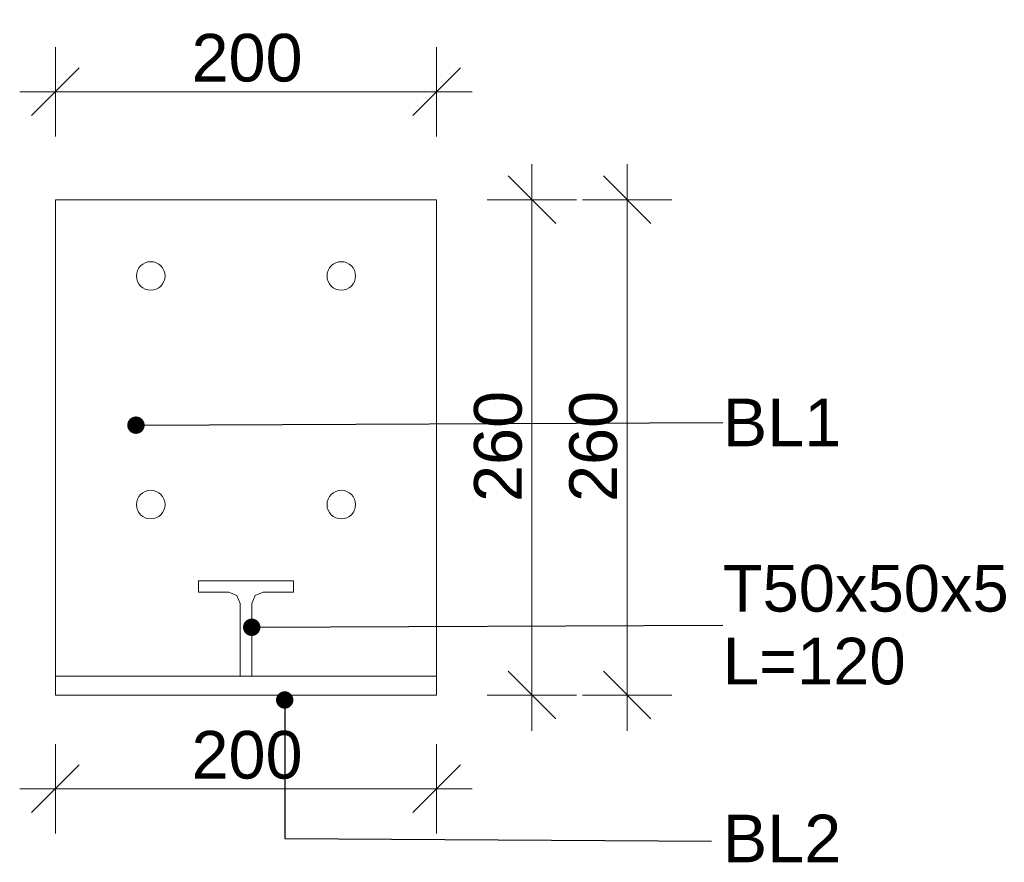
# Model space of a CAD drawing. Header units: millimetres. Extents: x 2143 to 5070, y -2093 to 697.
# Tile 10 of 16: x 3896 to 4412, y -2093 to -1650. Entities that reach past the tile are written whole.
import ezdxf

# ---------------------------------------------------------------- set-up
doc = ezdxf.new("R2010")
doc.units = ezdxf.units.MM
doc.header["$MEASUREMENT"] = 0
for name, color, linetype, lineweight in [('0_Nr_pióra__102', 8, 'Continuous', 5), ('Konstrukcja - Stropy_Nr_pióra__1', 7, 'Continuous', 13), ('Konstrukcja - Słupy_Nr_pióra__1', 7, 'Continuous', 13), ('Opisy - Etykiety_Nr_pióra__1', 7, 'Continuous', 13), ('Wnętrze - Umeblowanie_Nr_pióra__1', 7, 'Continuous', 13), ('Wymiarowanie - Detale_Nr_pióra__1', 7, 'Continuous', 13)]:
    doc.layers.add(name, color=color, linetype=linetype, lineweight=lineweight)
doc.layers.add('Wymiarowanie - Detale', color=7, linetype='Continuous')
doc.styles.add('STYL_AUTOMATYCZNY_1', font='arial.ttf')
doc.dimstyles.new('STYL_AUTOMATYCZNY__1', dxfattribs={"dimtxt": 25, "dimasz": 23.75, "dimexe": 0.18, "dimexo": 0.0625, "dimgap": 0, "dimtad": 1, "dimdec": 0, "dimzin": 0, "dimdsep": 46, "dimtxsty": 'STYL_AUTOMATYCZNY_1', "dimblk": 'ARROWHEAD_6', "dimblk1": 'ARROWHEAD_6', "dimblk2": 'ARROWHEAD_6', "dimcen": 0.09, "dimse1": 1, "dimse2": 1, "dimclrd": 7, "dimclre": 7, "dimclrt": 7, "dimazin": 0, "dimtfac": 1, "dimtdec": 4, "dimtmove": 0, "dimatfit": 3, "dimfxl": 1, "dimtolj": 1, "dimtzin": 0, "dimarcsym": 0})
doc.dimstyles.new('STYL_AUTOMATYCZNY__4', dxfattribs={"dimtxt": 25, "dimasz": 23.75, "dimexe": 0.18, "dimexo": 0.0625, "dimgap": 0, "dimtad": 1, "dimtih": 1, "dimtoh": 1, "dimdec": 0, "dimzin": 0, "dimdsep": 46, "dimtxsty": 'STYL_AUTOMATYCZNY_1', "dimblk": 'ARROWHEAD_6', "dimblk1": 'ARROWHEAD_6', "dimblk2": 'ARROWHEAD_6', "dimcen": 0.09, "dimse1": 1, "dimse2": 1, "dimclrd": 7, "dimclre": 7, "dimclrt": 7, "dimazin": 0, "dimtfac": 1, "dimtdec": 4, "dimtmove": 0, "dimatfit": 3, "dimfxl": 1, "dimtolj": 1, "dimtzin": 0, "dimarcsym": 0})
doc.dimstyles.new('STYL_AUTOMATYCZNY__6', dxfattribs={"dimtxt": 0.18, "dimasz": 18.24, "dimexe": 0.18, "dimexo": 0.0625, "dimgap": 0, "dimtad": 0, "dimtih": 1, "dimtoh": 1, "dimdec": 4, "dimzin": 0, "dimdsep": 46, "dimcen": 0.09, "dimadec": 0, "dimazin": 0, "dimtfac": 1, "dimtdec": 4, "dimtmove": 0, "dimatfit": 3, "dimldrblk": 'ARROWHEAD_11', "dimfxl": 1, "dimtolj": 1, "dimtzin": 0, "dimarcsym": 0})

# ---------------------------------------------------------------- blocks, each defined once
blk = doc.blocks.new('*D49')
at = {"layer": 'Wymiarowanie - Detale_Nr_pióra__1', "color": 7, "linetype": 'Continuous', "lineweight": 13}
for p, q in [((4164.6, -1744.96), (4164.6, -1726.21)), ((4177.1, -1757.46), (4152.1, -1732.46)), ((4188.04, -1744.96), (4141.16, -1744.96)), ((4164.6, -2004.96), (4164.6, -1744.96)), ((4152.1, -1992.46), (4177.1, -2017.46)), ((4188.04, -2004.96), (4141.16, -2004.96)), ((4164.6, -2023.71), (4164.6, -2004.96))]:
    blk.add_line(p, q, dxfattribs=at)
at = {"layer": 'Wymiarowanie - Detale_Nr_pióra__1', "color": 7, "lineweight": 13, "insert": (4159.6, -1903.56), "char_height": 25, "attachment_point": 7, "rotation": 90, "style": 'STYL_AUTOMATYCZNY_1'}
blk.add_mtext('\\A1;{\\pql;\\fArial|b0|i0|c238|p0;\\W1.000000;260}', dxfattribs=at)
blk = doc.blocks.new('ARROWHEAD_6')
at = {"color": 0, "linetype": 'Continuous', "lineweight": 0}
for p, q in [((-0.5, -0.5), (0.5, 0.5)), ((0, 0), (-1, 0))]:
    blk.add_line(p, q, dxfattribs=at)
blk = doc.blocks.new('*D59')
at = {"layer": 'Wymiarowanie - Detale_Nr_pióra__1', "color": 7, "linetype": 'Continuous', "lineweight": 13}
for p, q in [((3914.6, -1711.68), (3914.6, -1664.81)), ((4114.6, -1711.68), (4114.6, -1664.81)), ((3927.1, -1675.74), (3902.1, -1700.74)), ((4102.1, -1700.74), (4127.1, -1675.74)), ((3895.85, -1688.24), (3914.6, -1688.24)), ((3914.6, -1688.24), (4114.6, -1688.24)), ((4114.6, -1688.24), (4133.35, -1688.24))]:
    blk.add_line(p, q, dxfattribs=at)
at = {"layer": 'Wymiarowanie - Detale_Nr_pióra__1', "color": 7, "lineweight": 13, "insert": (3986, -1683.24), "char_height": 25, "attachment_point": 7, "style": 'STYL_AUTOMATYCZNY_1'}
blk.add_mtext('\\A1;{\\pql;\\fArial|b0|i0|c238|p0;\\W1.000000;200}', dxfattribs=at)
blk = doc.blocks.new('*D60')
at = {"layer": 'Wymiarowanie - Detale_Nr_pióra__1', "color": 7, "linetype": 'Continuous', "lineweight": 13}
for p, q in [((4214.6, -1744.96), (4214.6, -1726.21)), ((4227.1, -1757.46), (4202.1, -1732.46)), ((4238.04, -1744.96), (4191.16, -1744.96)), ((4214.6, -2004.96), (4214.6, -1744.96)), ((4202.1, -1992.46), (4227.1, -2017.46)), ((4238.04, -2004.96), (4191.16, -2004.96)), ((4214.6, -2023.71), (4214.6, -2004.96))]:
    blk.add_line(p, q, dxfattribs=at)
at = {"layer": 'Wymiarowanie - Detale_Nr_pióra__1', "color": 7, "lineweight": 13, "insert": (4209.6, -1903.56), "char_height": 25, "attachment_point": 7, "rotation": 90, "style": 'STYL_AUTOMATYCZNY_1'}
blk.add_mtext('\\A1;{\\pql;\\fArial|b0|i0|c238|p0;\\W1.000000;260}', dxfattribs=at)
blk = doc.blocks.new('*D93')
at = {"layer": 'Wymiarowanie - Detale_Nr_pióra__1', "color": 7, "linetype": 'Continuous', "lineweight": 13}
for p, q in [((3914.6, -2077.58), (3914.6, -2030.7)), ((4114.6, -2077.58), (4114.6, -2030.7)), ((3927.1, -2041.64), (3902.1, -2066.64)), ((4102.1, -2066.64), (4127.1, -2041.64)), ((3895.85, -2054.14), (3914.6, -2054.14)), ((3914.6, -2054.14), (4114.6, -2054.14)), ((4114.6, -2054.14), (4133.35, -2054.14))]:
    blk.add_line(p, q, dxfattribs=at)
at = {"layer": 'Wymiarowanie - Detale_Nr_pióra__1', "color": 7, "lineweight": 13, "insert": (3986, -2049.14), "char_height": 25, "attachment_point": 7, "style": 'STYL_AUTOMATYCZNY_1'}
blk.add_mtext('\\A1;{\\pql;\\fArial|b0|i0|c238|p0;\\W1.000000;200}', dxfattribs=at)
blk = doc.blocks.new('ARROWHEAD_11')
at = {"color": 0, "linetype": 'Continuous', "lineweight": 0}
blk.add_line((0, 0), (-1, 0), dxfattribs=at)
at = {"color": 0, "linetype": 'Continuous', "lineweight": 0, "const_width": 0.25, "flags": 128}
blk.add_lwpolyline([(-0.125, 0, 1), (0.125, 0, 1)], format="xyb", close=True, dxfattribs=at)

msp = doc.modelspace()

# ---------------------------------------------------------------- linework, layer by layer
at = {"layer": '0_Nr_pióra__102', "color": 8, "linetype": 'Continuous', "lineweight": 5}
for centre in [(3964.6, -1784.96), (4064.6, -1784.96), (3964.6, -1904.96), (4064.6, -1904.96)]:
    msp.add_circle(centre, 7.5, dxfattribs=at)
at = {"layer": 'Konstrukcja - Stropy_Nr_pióra__1', "color": 7, "linetype": 'Continuous', "lineweight": 13}
for p, q in [((3914.6, -1994.96), (3914.6, -1944.96)), ((4114.6, -1994.96), (4114.6, -1944.96)), ((3914.6, -1994.96), (4017.6, -1994.96)), ((3914.6, -2004.96), (3914.6, -1994.96)), ((4017.6, -1994.96), (4114.6, -1994.96)), ((4114.6, -2004.96), (4114.6, -1994.96)), ((3914.6, -2004.96), (4114.6, -2004.96))]:
    msp.add_line(p, q, dxfattribs=at)
at = {"layer": 'Konstrukcja - Słupy_Nr_pióra__1', "color": 7, "linetype": 'Continuous', "lineweight": 13}
for p, q in [((3914.6, -1944.96), (3914.6, -1744.96)), ((3914.6, -1744.96), (4114.6, -1744.96)), ((4114.6, -1944.96), (4114.6, -1744.96)), ((3989.6, -1944.96), (4039.6, -1944.96))]:
    msp.add_line(p, q, dxfattribs=at)
at = {"layer": 'Wnętrze - Umeblowanie_Nr_pióra__1', "color": 7, "linetype": 'Continuous', "lineweight": 13}
for p, q in [((3989.6, -1950.96), (3989.6, -1944.96)), ((4039.6, -1944.96), (4039.6, -1950.96)), ((4005.6, -1950.96), (3989.6, -1950.96)), ((4009.84, -1952.71), (4005.6, -1950.96)), ((4011.6, -1956.96), (4009.84, -1952.71)), ((4019.36, -1952.71), (4017.6, -1956.96)), ((4023.6, -1950.96), (4019.36, -1952.71)), ((4039.6, -1950.96), (4023.6, -1950.96)), ((4011.6, -1994.96), (4011.6, -1956.96)), ((4017.6, -1956.96), (4017.6, -1994.96))]:
    msp.add_line(p, q, dxfattribs=at)

# ---------------------------------------------------------------- texts
at = {"layer": 'Opisy - Etykiety_Nr_pióra__1', "color": 7, "linetype": 'Continuous', "lineweight": 13, "char_height": 25, "attachment_point": 4, "style": 'STYL_AUTOMATYCZNY_1'}
for s, insert in [('\\A1;{\\pql;\\fArial|b0|i0|c238|p0;\\W1.000000;BL1}', (4264.77, -1861.85)), ('\\A1;{\\pql;\\fArial|b0|i0|c238|p0;\\W1.000000;BL2}', (4264.77, -2080.24))]:
    msp.add_mtext(s, dxfattribs=dict(at, insert=insert))
at = {"layer": 'Opisy - Etykiety_Nr_pióra__1', "color": 7, "linetype": 'Continuous', "lineweight": 13, "insert": (4264.77, -1968.18), "char_height": 24.4566, "width": 199.0515, "attachment_point": 4, "line_spacing_factor": 0.935962, "style": 'STYL_AUTOMATYCZNY_1'}
msp.add_mtext('\\A1;{\\pql;\\fArial|b0|i0|c238|p0;\\W1.000000;T50x50x5 L=120}', dxfattribs=at)

# ---------------------------------------------------------------- dimensions: what is measured, and where the dimension line sits
at = {"layer": 'Wymiarowanie - Detale', "color": 7, "linetype": 'Continuous', "lineweight": 13}
for base, p1, p2, picture, middle in [((4114.6, -1688.24), (3914.6, -1744.96), (4114.6, -1744.96), '*D59', (4014.54, -1670.74)), ((4114.6, -2054.14), (3914.6, -2004.96), (4114.6, -2004.96), '*D93', (4014.54, -2036.64))]:
    dim = msp.add_linear_dim(base=base, p1=p1, p2=p2, dimstyle='STYL_AUTOMATYCZNY__4', dxfattribs=at)
    dim.commit()
    dim.dimension.update_dxf_attribs({"geometry": picture, "text_midpoint": middle, "dimtype": 160})
for base, picture, middle in [((4164.6, -1744.96), '*D49', (4147.1, -1875.02)), ((4214.6, -1744.96), '*D60', (4197.1, -1875.02))]:
    dim = msp.add_linear_dim(base=base, p1=(4114.6, -2004.96), p2=(4114.6, -1744.96), angle=90, dimstyle='STYL_AUTOMATYCZNY__1', dxfattribs=at)
    dim.commit()
    dim.dimension.update_dxf_attribs({"geometry": picture, "text_midpoint": middle, "dimtype": 160, "text_rotation": 90})

# ---------------------------------------------------------------- leaders
at = {"layer": 'Opisy - Etykiety_Nr_pióra__1', "color": 7, "linetype": 'Continuous', "lineweight": 13, "annotation_type": 0, "has_hookline": 1, "hookline_direction": 0}
for points, text_width in [([(3956.85, -1863.28), (4264.77, -1861.85)], 53.12), ([(4017.6, -1969.37), (4264.77, -1968.18)], 147.72), ([(4034.91, -2007.53), (4034.91, -2080.24), (4258.77, -2081.67)], 57.67)]:
    msp.add_leader(points, dimstyle='STYL_AUTOMATYCZNY__6', dxfattribs=dict(at, text_width=text_width))

doc.saveas('drawing.dxf')
